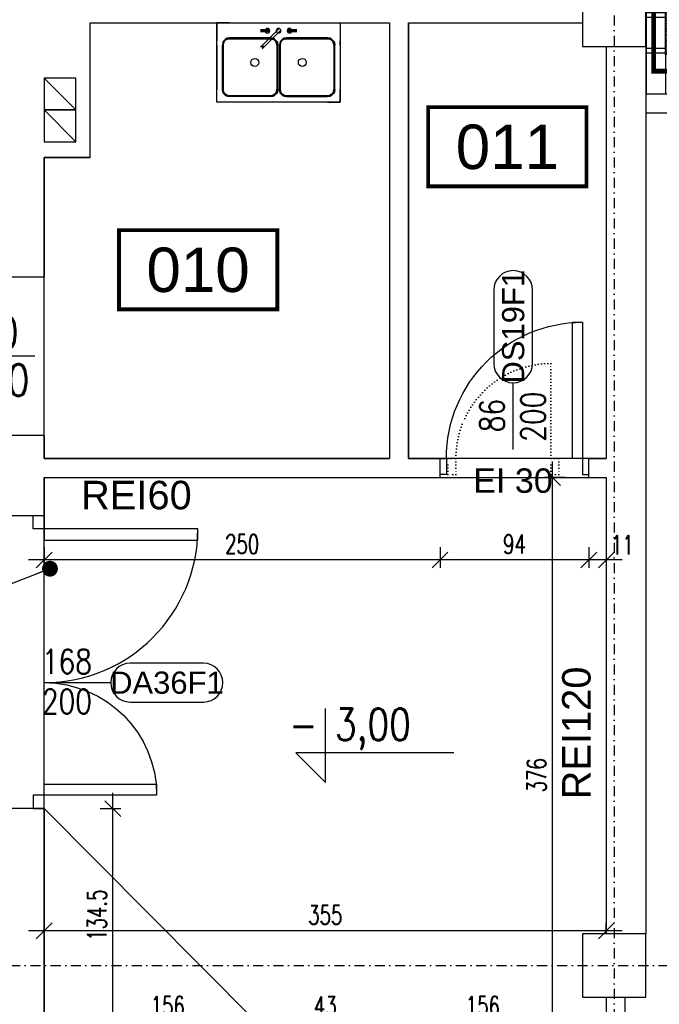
# Model space of a CAD drawing. Header units: centimetres. Extents: x -10729 to 144862, y -4437 to 43656.
# Tile 16 of 148: x 5824 to 6229, y 5575 to 6197. Entities that reach past the tile are written whole.
import ezdxf
from ezdxf.enums import TextEntityAlignment as Align

# ---------------------------------------------------------------- set-up
doc = ezdxf.new("R2010")
doc.units = ezdxf.units.CM
doc.header["$LTSCALE"] = 0.1
doc.header["$PDMODE"] = 35
doc.header["$PDSIZE"] = 0.1
doc.linetypes.add('Kondygnacja  -0_5$0$DOT2', pattern=[3.175, 0, -3.175])
doc.linetypes.add('Osie rzutów$0$DASHDOT2', pattern=[12.7, 6.35, -3.175, 0, -3.175])
doc.layers.get('0').update_dxf_attribs({"color": 8})
doc.layers.get('DEFPOINTS').update_dxf_attribs({"color": 8})
for name, color, linetype in [('Kondygnacja  -0_5$0$ARCH_INFO_ETYK_DRZWI', 8, 'Continuous'), ('Kondygnacja  -0_5$0$ARCH_INFO_ETYK_DRZWI_IST', 8, 'Continuous'), ('Kondygnacja  -0_5$0$ARCH_INFO_KOTY_WYSOKOŚCIOWE_IST', 8, 'Continuous'), ('Kondygnacja  -0_5$0$ARCH_INFO_ODPORNOŚĆ OGNIOWA', 8, 'Continuous'), ('Kondygnacja  -0_5$0$ARCH_INFO_OPISY', 8, 'Continuous'), ('Kondygnacja  -0_5$0$ARCH_MUROWANE_IST', 8, 'Continuous'), ('Kondygnacja  -0_5$0$ARCH_OKŁADZINA', 8, 'Continuous'), ('Kondygnacja  -0_5$0$ARCH_OTWORY_WENTYLACJA_IST', 8, 'Continuous'), ('Kondygnacja  -0_5$0$ARCH_SŁUPY', 8, 'Continuous'), ('Kondygnacja  -0_5$0$ARCH_WYBURZENIA', 8, 'Kondygnacja  -0_5$0$DOT2'), ('Kondygnacja  -0_5$0$ARCH_WYPOSAŻENIE_SANITARNE_IST', 8, 'Continuous'), ('Kondygnacja  -0_5$0$ARCH_ŚLUSARKA_DRZWI', 8, 'Continuous'), ('Kondygnacja  -0_5$0$ARCH_ŚLUSARKA_DRZWI_IST', 8, 'Continuous'), ('Kondygnacja  -0_5$0$ARCH_ŻELBET_IST', 8, 'Continuous'), ('Osie rzutów$0$ARCH_INFO_OSIE_IST', 8, 'Osie rzutów$0$DASHDOT2'), ('Osie rzutów$0$ARCH_INFO_OSIE_OPISY_IST', 8, 'Continuous'), ('Pomieszczenia -05$0$ARCH_INFO_AREA_ETYKIETY_200', 8, 'Continuous')]:
    doc.layers.add(name, color=color, linetype=linetype)
doc.layers.add('Kondygnacja  -0_5$0$ARCH_INFO_WYMIARY', color=8, linetype='Continuous', lineweight=9)
doc.layers.add('Kondygnacja  -0_5$0$ARCH_POMOCNICZE', color=8, linetype='Continuous', plot=False)
doc.layers.add('OBRYSY POWIERZCHNI', color=8, linetype='Continuous', plot=False)
doc.styles.add('Kondygnacja  -0_5$0$Arial', font='ARIAL.TTF')
doc.styles.add('Kondygnacja  -0_5$0$Romans', font='Romans.shx', dxfattribs={"width": 0.7})
doc.styles.add('Kondygnacja  -0_5$0$ROMANS-50-CM', font='romans.shx', dxfattribs={"width": 0.8, "height": 10})
doc.styles.add('Kondygnacja  -0_5$0$Standard', font='txt')
doc.styles.add('Pomieszczenia -05$0$Arial', font='ARIAL.TTF')
doc.dimstyles.new('Kondygnacja  -0_5$0$ISO-25', dxfattribs={"dimtxt": 2.5, "dimasz": 2.5, "dimexe": 1.25, "dimexo": 0.625, "dimtad": 1, "dimtxsty": 'Kondygnacja  -0_5$0$Standard', "dimcen": 2.5, "dimadec": 0, "dimazin": 0, "dimtfac": 1, "dimtmove": 0, "dimatfit": 3, "dimfxl": 0, "dimarcsym": 0})
doc.dimstyles.new('Kondygnacja  -0_5$0$Wymiary 1-100', dxfattribs={"dimtxt": 12, "dimasz": 10, "dimexe": 5, "dimexo": 0, "dimgap": 4, "dimtad": 1, "dimrnd": 0.5, "dimzin": 12, "dimdsep": 46, "dimtxsty": 'Kondygnacja  -0_5$0$Romans', "dimblk": 'Kondygnacja  -0_5$0$_Oblique', "dimcen": 10, "dimdle": 10, "dimclrt": 55, "dimazin": 0, "dimtfac": 1, "dimtmove": 1, "dimatfit": 3, "dimfxl": 0, "dimtolj": 1, "dimtzin": 0, "dimarcsym": 0})
pattern_1 = [(45, (-6220.6425, -6150), (-0.67351921, 0.67351921), [])]

# ---------------------------------------------------------------- blocks, each defined once
blk = doc.blocks.new('Osie rzutów')
at = {"layer": 'Osie rzutów$0$ARCH_INFO_OSIE_IST', "ltscale": 10}
for p, q in [((6200, 12510), (6200, 4800)), ((6200, 12510), (6200, 4571.18)), ((4436.04, 5600), (15156.54, 5600))]:
    blk.add_line(p, q, dxfattribs=at)
blk = doc.blocks.new('Pomieszczenia -05$0$etykieta_numer')
at = {"color": 0, "linetype": 'ByBlock', "const_width": 2.44}
blk.add_lwpolyline([(-50, -50), (-50, 0), (50, 0), (50, -50)], close=True, dxfattribs=at)
at = {"color": 0, "linetype": 'ByBlock', "style": 'Pomieszczenia -05$0$Arial'}
blk.add_attdef('AECAREA:NUMBER', text='', height=28, dxfattribs=at).set_placement((0, -25), align=Align.MIDDLE)
blk = doc.blocks.new('Pomieszczenia -05_1')
at = {"layer": 'Pomieszczenia -05$0$ARCH_INFO_AREA_ETYKIETY_200', "color": 253, "linetype": 'Continuous', "lineweight": -3}
for p, values in [((6132.53, 6141.77), {'AECAREA:NUMBER': '011'}), ((5937.18, 6064.13), {'AECAREA:NUMBER': '010'})]:
    blk.add_blockref('Pomieszczenia -05$0$etykieta_numer', p, dxfattribs=at).add_auto_attribs(values)
blk = doc.blocks.new('Kondygnacja  -0_5$0$T-drzwi_prawe-200')
at = {"layer": 'Kondygnacja  -0_5$0$ARCH_INFO_ETYK_DRZWI'}
blk.add_line((0, 0), (60, 0), dxfattribs=at)
blk.add_lwpolyline([(143.68, 17.5), (77.5, 17.5, 1), (77.5, -17.5), (143.68, -17.5, 1)], format="xyb", close=True, dxfattribs=at)
at = {"layer": 'Kondygnacja  -0_5$0$ARCH_INFO_ETYK_DRZWI', "color": 1, "style": 'Kondygnacja  -0_5$0$Arial'}
blk.add_attdef('ADS_DRZWI:ODPORNOŚĆ_OGNIOWA', text='', height=20, rotation=90, dxfattribs=at).set_placement((-25.52, 0.12), align=Align.BOTTOM_CENTER)
at = {"layer": 'Kondygnacja  -0_5$0$ARCH_INFO_ETYK_DRZWI', "style": 'Kondygnacja  -0_5$0$Romans', "width": 0.8}
for tag, p in [('ADS_DRZWI:SZEROKOŚĆ', (20.49, 8)), ('ADS_DRZWI:WYSOKOŚĆ', (20.49, -28))]:
    blk.add_attdef(tag, text='', height=22, dxfattribs=at).set_placement(p, align=Align.CENTER)
at = {"layer": 'Kondygnacja  -0_5$0$ARCH_INFO_ETYK_DRZWI', "style": 'Kondygnacja  -0_5$0$Arial'}
blk.add_attdef('ADS_DRZWI:SYMBOL', text='', height=20, dxfattribs=at).set_placement((110.69, 0), align=Align.MIDDLE)
blk = doc.blocks.new('Kondygnacja  -0_5$0$T-drzwi_góra-200')
at = {"layer": 'Kondygnacja  -0_5$0$ARCH_INFO_ETYK_DRZWI'}
blk.add_line((0, 0), (0, 60), dxfattribs=at)
blk.add_lwpolyline([(-17.5, 143.68), (-17.5, 77.5, 1), (17.5, 77.5), (17.5, 143.68, 1)], format="xyb", close=True, dxfattribs=at)
at = {"layer": 'Kondygnacja  -0_5$0$ARCH_INFO_ETYK_DRZWI', "style": 'Kondygnacja  -0_5$0$Arial'}
blk.add_attdef('ADS_DRZWI:SYMBOL', text='', height=20, rotation=90, dxfattribs=at).set_placement((0, 110.59), align=Align.MIDDLE)
at = {"layer": 'Kondygnacja  -0_5$0$ARCH_INFO_ETYK_DRZWI', "style": 'Kondygnacja  -0_5$0$Romans', "width": 0.8}
for tag, p in [('ADS_DRZWI:SZEROKOŚĆ', (-8, 30.49)), ('ADS_DRZWI:WYSOKOŚĆ', (29, 29.47))]:
    blk.add_attdef(tag, text='', height=22, rotation=90, dxfattribs=at).set_placement(p, align=Align.CENTER)
at = {"layer": 'Kondygnacja  -0_5$0$ARCH_INFO_ETYK_DRZWI', "color": 1, "style": 'Kondygnacja  -0_5$0$Arial'}
blk.add_attdef('ADS_DRZWI:ODPORNOŚĆ_OGNIOWA', text='', height=22, dxfattribs=at).set_placement((-0.12, -45.76), align=Align.BOTTOM_CENTER)
blk = doc.blocks.new('Kondygnacja  -0_5$0$_Dot')
at = {"color": 0, "linetype": 'ByBlock', "lineweight": -2}
blk.add_line((-0.5, 0), (-1, 0), dxfattribs=at)
at = {"color": 0, "linetype": 'ByBlock', "const_width": 0.5}
blk.add_lwpolyline([(-0.25, 0, 1), (0.25, 0, 1)], format="xyb", close=True, dxfattribs=at)
blk = doc.blocks.new('Kondygnacja  -0_5$0$_Oblique')
at = {"color": 0, "linetype": 'ByBlock', "lineweight": -2}
blk.add_line((-0.5, -0.5), (0.5, 0.5), dxfattribs=at)
blk = doc.blocks.new('*D143')
at = {"layer": 'DEFPOINTS', "color": 0}
for p in [(5996, 5564.48), (5840, 5532), (5996, 5532)]:
    blk.add_point(p, dxfattribs=at)
at = {"layer": 'Kondygnacja  -0_5$0$ARCH_INFO_WYMIARY', "color": 0, "lineweight": -2}
for p, q in [((5840, 5556.48), (5840, 5569.48)), ((5996, 5556.48), (5996, 5569.48)), ((5830, 5564.48), (6006, 5564.48))]:
    blk.add_line(p, q, dxfattribs=at)
at = {"layer": 'Kondygnacja  -0_5$0$ARCH_INFO_WYMIARY', "color": 0, "lineweight": -2, "xscale": 10, "yscale": 10, "zscale": 10, "rotation": 180}
blk.add_blockref('Kondygnacja  -0_5$0$_Oblique', (5840, 5564.48), dxfattribs=at)
at = {"layer": 'Kondygnacja  -0_5$0$ARCH_INFO_WYMIARY', "color": 0, "lineweight": -2, "xscale": 10, "yscale": 10, "zscale": 10}
blk.add_blockref('Kondygnacja  -0_5$0$_Oblique', (5996, 5564.48), dxfattribs=at)
at = {"layer": 'Kondygnacja  -0_5$0$ARCH_INFO_WYMIARY', "color": 55, "insert": (5918, 5574.48), "char_height": 12, "attachment_point": 5, "style": 'Kondygnacja  -0_5$0$Romans'}
blk.add_mtext('\\A1;156', dxfattribs=at)
blk = doc.blocks.new('*D144')
at = {"layer": 'DEFPOINTS', "color": 0}
for p in [(6039, 5564.48), (6039, 5547.43), (5996, 5532)]:
    blk.add_point(p, dxfattribs=at)
at = {"layer": 'Kondygnacja  -0_5$0$ARCH_INFO_WYMIARY', "color": 0, "lineweight": -2}
for p, q in [((5996, 5556.48), (5996, 5569.48)), ((6039, 5556.48), (6039, 5569.48)), ((5986, 5564.48), (6049, 5564.48))]:
    blk.add_line(p, q, dxfattribs=at)
at = {"layer": 'Kondygnacja  -0_5$0$ARCH_INFO_WYMIARY', "color": 0, "lineweight": -2, "xscale": 10, "yscale": 10, "zscale": 10, "rotation": 180}
blk.add_blockref('Kondygnacja  -0_5$0$_Oblique', (5996, 5564.48), dxfattribs=at)
at = {"layer": 'Kondygnacja  -0_5$0$ARCH_INFO_WYMIARY', "color": 0, "lineweight": -2, "xscale": 10, "yscale": 10, "zscale": 10}
blk.add_blockref('Kondygnacja  -0_5$0$_Oblique', (6039, 5564.48), dxfattribs=at)
at = {"layer": 'Kondygnacja  -0_5$0$ARCH_INFO_WYMIARY', "color": 55, "insert": (6017.5, 5574.48), "char_height": 12, "attachment_point": 5, "style": 'Kondygnacja  -0_5$0$Romans'}
blk.add_mtext('\\A1;43', dxfattribs=at)
blk = doc.blocks.new('*D145')
at = {"layer": 'DEFPOINTS', "color": 0}
for p in [(6195, 5564.48), (6039, 5547.43), (6195, 5538.45)]:
    blk.add_point(p, dxfattribs=at)
at = {"layer": 'Kondygnacja  -0_5$0$ARCH_INFO_WYMIARY', "color": 0, "lineweight": -2}
for p, q in [((6039, 5556.48), (6039, 5569.48)), ((6195, 5556.48), (6195, 5569.48)), ((6029, 5564.48), (6205, 5564.48))]:
    blk.add_line(p, q, dxfattribs=at)
at = {"layer": 'Kondygnacja  -0_5$0$ARCH_INFO_WYMIARY', "color": 0, "lineweight": -2, "xscale": 10, "yscale": 10, "zscale": 10, "rotation": 180}
blk.add_blockref('Kondygnacja  -0_5$0$_Oblique', (6039, 5564.48), dxfattribs=at)
at = {"layer": 'Kondygnacja  -0_5$0$ARCH_INFO_WYMIARY', "color": 0, "lineweight": -2, "xscale": 10, "yscale": 10, "zscale": 10}
blk.add_blockref('Kondygnacja  -0_5$0$_Oblique', (6195, 5564.48), dxfattribs=at)
at = {"layer": 'Kondygnacja  -0_5$0$ARCH_INFO_WYMIARY', "color": 55, "insert": (6117, 5574.48), "char_height": 12, "attachment_point": 5, "style": 'Kondygnacja  -0_5$0$Romans'}
blk.add_mtext('\\A1;156', dxfattribs=at)
blk = doc.blocks.new('*D146')
at = {"layer": 'DEFPOINTS', "color": 0}
for p in [(5840, 5621.88), (5840, 5620), (6195, 5620)]:
    blk.add_point(p, dxfattribs=at)
at = {"layer": 'Kondygnacja  -0_5$0$ARCH_INFO_WYMIARY', "color": 0, "lineweight": -2}
for p, q in [((5840, 5620), (5840, 5626.88)), ((6195, 5620), (6195, 5626.88)), ((6205, 5621.88), (5830, 5621.88))]:
    blk.add_line(p, q, dxfattribs=at)
at = {"layer": 'Kondygnacja  -0_5$0$ARCH_INFO_WYMIARY', "color": 0, "lineweight": -2, "xscale": 10, "yscale": 10, "zscale": 10, "rotation": 180}
blk.add_blockref('Kondygnacja  -0_5$0$_Oblique', (5840, 5621.88), dxfattribs=at)
at = {"layer": 'Kondygnacja  -0_5$0$ARCH_INFO_WYMIARY', "color": 0, "lineweight": -2, "xscale": 10, "yscale": 10, "zscale": 10}
blk.add_blockref('Kondygnacja  -0_5$0$_Oblique', (6195, 5621.88), dxfattribs=at)
at = {"layer": 'Kondygnacja  -0_5$0$ARCH_INFO_WYMIARY', "color": 55, "insert": (6017.5, 5631.88), "char_height": 12, "attachment_point": 5, "style": 'Kondygnacja  -0_5$0$Romans'}
blk.add_mtext('\\A1;355', dxfattribs=at)
blk = doc.blocks.new('*D147')
at = {"layer": 'DEFPOINTS', "color": 0}
for p in [(5840, 5699), (5883.3, 5699), (5845, 5564.48)]:
    blk.add_point(p, dxfattribs=at)
at = {"layer": 'Kondygnacja  -0_5$0$ARCH_INFO_WYMIARY', "color": 0, "lineweight": -2}
for p, q in [((5883.3, 5554.48), (5883.3, 5709)), ((5875.3, 5699), (5888.3, 5699)), ((5875.3, 5564.48), (5888.3, 5564.48))]:
    blk.add_line(p, q, dxfattribs=at)
at = {"layer": 'Kondygnacja  -0_5$0$ARCH_INFO_WYMIARY', "color": 0, "lineweight": -2, "xscale": 10, "yscale": 10, "zscale": 10}
for p, rotation in [((5883.3, 5699), 90), ((5883.3, 5564.48), 270)]:
    blk.add_blockref('Kondygnacja  -0_5$0$_Oblique', p, dxfattribs=dict(at, rotation=rotation))
at = {"layer": 'Kondygnacja  -0_5$0$ARCH_INFO_WYMIARY', "color": 55, "insert": (5873.3, 5631.74), "char_height": 12, "attachment_point": 5, "rotation": 90, "style": 'Kondygnacja  -0_5$0$Romans'}
blk.add_mtext('\\A1;134.5', dxfattribs=at)
blk = doc.blocks.new('*D148')
at = {"layer": 'DEFPOINTS', "color": 0}
for p in [(6160.99, 5908), (6195, 5908), (6195, 5532)]:
    blk.add_point(p, dxfattribs=at)
at = {"layer": 'Kondygnacja  -0_5$0$ARCH_INFO_WYMIARY', "color": 0, "lineweight": -2}
for p, q in [((6160.99, 5522), (6160.99, 5918)), ((6168.99, 5908), (6155.99, 5908)), ((6168.99, 5532), (6155.99, 5532))]:
    blk.add_line(p, q, dxfattribs=at)
at = {"layer": 'Kondygnacja  -0_5$0$ARCH_INFO_WYMIARY', "color": 0, "lineweight": -2, "xscale": 10, "yscale": 10, "zscale": 10}
for p, rotation in [((6160.99, 5908), 90), ((6160.99, 5532), 270)]:
    blk.add_blockref('Kondygnacja  -0_5$0$_Oblique', p, dxfattribs=dict(at, rotation=rotation))
at = {"layer": 'Kondygnacja  -0_5$0$ARCH_INFO_WYMIARY', "color": 55, "insert": (6150.99, 5720), "char_height": 12, "attachment_point": 5, "rotation": 90, "style": 'Kondygnacja  -0_5$0$Romans'}
blk.add_mtext('\\A1;376', dxfattribs=at)
blk = doc.blocks.new('*D110')
at = {"layer": 'DEFPOINTS', "color": 0}
for p in [(6184, 5908), (6195, 5883.27), (6184, 5855.94)]:
    blk.add_point(p, dxfattribs=at)
at = {"layer": 'Kondygnacja  -0_5$0$ARCH_INFO_WYMIARY', "color": 0, "lineweight": -2}
for p, q in [((6184, 5863.94), (6184, 5850.94)), ((6195, 5863.94), (6195, 5850.94)), ((6205, 5855.94), (6174, 5855.94))]:
    blk.add_line(p, q, dxfattribs=at)
at = {"layer": 'Kondygnacja  -0_5$0$ARCH_INFO_WYMIARY', "color": 0, "lineweight": -2, "xscale": 10, "yscale": 10, "zscale": 10, "rotation": 180}
blk.add_blockref('Kondygnacja  -0_5$0$_Oblique', (6184, 5855.94), dxfattribs=at)
at = {"layer": 'Kondygnacja  -0_5$0$ARCH_INFO_WYMIARY', "color": 0, "lineweight": -2, "xscale": 10, "yscale": 10, "zscale": 10}
blk.add_blockref('Kondygnacja  -0_5$0$_Oblique', (6195, 5855.94), dxfattribs=at)
at = {"layer": 'Kondygnacja  -0_5$0$ARCH_INFO_WYMIARY', "color": 55, "insert": (6205.16, 5865.34), "char_height": 12, "attachment_point": 5, "style": 'Kondygnacja  -0_5$0$Romans'}
blk.add_mtext('\\A1;11', dxfattribs=at)
blk = doc.blocks.new('*D111')
at = {"layer": 'DEFPOINTS', "color": 0}
for p in [(6090, 5908), (6184, 5908), (6090, 5855.94)]:
    blk.add_point(p, dxfattribs=at)
at = {"layer": 'Kondygnacja  -0_5$0$ARCH_INFO_WYMIARY', "color": 0, "lineweight": -2}
for p, q in [((6090, 5863.94), (6090, 5850.94)), ((6184, 5863.94), (6184, 5850.94)), ((6194, 5855.94), (6080, 5855.94))]:
    blk.add_line(p, q, dxfattribs=at)
at = {"layer": 'Kondygnacja  -0_5$0$ARCH_INFO_WYMIARY', "color": 0, "lineweight": -2, "xscale": 10, "yscale": 10, "zscale": 10, "rotation": 180}
blk.add_blockref('Kondygnacja  -0_5$0$_Oblique', (6090, 5855.94), dxfattribs=at)
at = {"layer": 'Kondygnacja  -0_5$0$ARCH_INFO_WYMIARY', "color": 0, "lineweight": -2, "xscale": 10, "yscale": 10, "zscale": 10}
blk.add_blockref('Kondygnacja  -0_5$0$_Oblique', (6184, 5855.94), dxfattribs=at)
at = {"layer": 'Kondygnacja  -0_5$0$ARCH_INFO_WYMIARY', "color": 55, "insert": (6137, 5865.94), "char_height": 12, "attachment_point": 5, "style": 'Kondygnacja  -0_5$0$Romans'}
blk.add_mtext('\\A1;94', dxfattribs=at)
blk = doc.blocks.new('*D112')
at = {"layer": 'DEFPOINTS', "color": 0}
for p in [(6090, 5908), (5840, 5883.27), (5840, 5855.94)]:
    blk.add_point(p, dxfattribs=at)
at = {"layer": 'Kondygnacja  -0_5$0$ARCH_INFO_WYMIARY', "color": 0, "lineweight": -2}
for p, q in [((5840, 5863.94), (5840, 5850.94)), ((6090, 5863.94), (6090, 5850.94)), ((6100, 5855.94), (5830, 5855.94))]:
    blk.add_line(p, q, dxfattribs=at)
at = {"layer": 'Kondygnacja  -0_5$0$ARCH_INFO_WYMIARY', "color": 0, "lineweight": -2, "xscale": 10, "yscale": 10, "zscale": 10, "rotation": 180}
blk.add_blockref('Kondygnacja  -0_5$0$_Oblique', (5840, 5855.94), dxfattribs=at)
at = {"layer": 'Kondygnacja  -0_5$0$ARCH_INFO_WYMIARY', "color": 0, "lineweight": -2, "xscale": 10, "yscale": 10, "zscale": 10}
blk.add_blockref('Kondygnacja  -0_5$0$_Oblique', (6090, 5855.94), dxfattribs=at)
at = {"layer": 'Kondygnacja  -0_5$0$ARCH_INFO_WYMIARY', "color": 55, "insert": (5965, 5865.94), "char_height": 12, "attachment_point": 5, "style": 'Kondygnacja  -0_5$0$Romans'}
blk.add_mtext('\\A1;250', dxfattribs=at)
blk = doc.blocks.new('Kondygnacja  -0_5$0$DRZWI90')
blk.add_line((-45, 0), (-45, 90))
at = {"lineweight": -3}
for p, q in [((0, -25), (0, 25)), ((45, 0), (-45, 0))]:
    blk.add_line(p, q, dxfattribs=at)
for points in [[(-50, -10), (-45, -10), (-45, 0), (-50, 0)], [(45, -10), (50, -10), (50, 0), (45, 0)]]:
    blk.add_lwpolyline(points, close=True, dxfattribs=at)
blk.add_arc((-45, 0), 90, 0, 90, dxfattribs=at)
blk = doc.blocks.new('Kondygnacja  -0_5$0$KLM_Poziom_0$0$ZLEW2')
for points, elevation in [([(78, 0), (0, 0), (0, -50), (78, -50)], -0.5), ([(37.75, -43.25), (38, -42), (38, -14), (37.75, -12.75), (37.25, -11.75), (36.25, -10.75), (35.25, -10.25), (34, -10), (8, -10), (6.75, -10.25), (5.75, -10.75), (4.75, -11.75), (4.25, -12.75), (4, -14), (4, -42), (4.25, -43.25), (4.75, -44.25), (5.75, -45.25), (6.75, -45.75), (8, -46), (34, -46), (35.25, -45.75), (36.25, -45.25), (37.25, -44.25)], -16.5), ([(73.75, -43.25), (74, -42), (74, -14), (73.75, -12.75), (73.25, -11.75), (72.25, -10.75), (71.25, -10.25), (70, -10), (44, -10), (42.75, -10.25), (41.75, -10.75), (40.75, -11.75), (40.25, -12.75), (40, -14), (40, -42), (40.25, -43.25), (40.75, -44.25), (41.75, -45.25), (42.75, -45.75), (44, -46), (70, -46), (71.25, -45.75), (72.25, -45.25), (73.25, -44.25)], -16.5)]:
    blk.add_lwpolyline(points, close=True, dxfattribs=dict(elevation=elevation))
at = {"extrusion": (1.83772e-16, 1, -1.83772e-16), "elevation": -5.5}
blk.add_lwpolyline([(-33.5, 2.5), (-33.5, 3.5), (-27.5, 3.5), (-27.5, 2.5)], close=True, dxfattribs=at)
at = {"extrusion": (-0.707107, -0.707107, -1.83772e-16), "elevation": -24.79}
blk.add_lwpolyline([(29.61, 2.5), (31.61, 5.5), (46.36, 5.5), (46.36, 4), (32.61, 4), (32.61, 2.5)], close=True, dxfattribs=at)
at = {"extrusion": (-6.12574e-17, -1, -1.83772e-16), "elevation": 4.5}
blk.add_lwpolyline([(44.5, 2.5), (44.5, 3.5), (50.5, 3.5), (50.5, 2.5)], close=True, dxfattribs=at)
for points in [[(8, -9.5), (6.5, -9.75), (5.5, -10.25), (4.25, -11.5), (3.75, -12.5), (3.5, -14)], [(34, -9.5), (35.5, -9.75), (36.5, -10.25), (37.75, -11.5), (38.25, -12.5), (38.5, -14)], [(44, -9.5), (42.5, -9.75), (41.5, -10.25), (40.25, -11.5), (39.75, -12.5), (39.5, -14)], [(70, -9.5), (71.5, -9.75), (72.5, -10.25), (73.75, -11.5), (74.25, -12.5), (74.5, -14)], [(8, -46.5), (6.5, -46.25), (5.5, -45.75), (4.25, -44.5), (3.75, -43.5), (3.5, -42)], [(34, -46.5), (35.5, -46.25), (36.5, -45.75), (37.75, -44.5), (38.25, -43.5), (38.5, -42)], [(44, -46.5), (42.5, -46.25), (41.5, -45.75), (40.25, -44.5), (39.75, -43.5), (39.5, -42)], [(70, -46.5), (71.5, -46.25), (72.5, -45.75), (73.75, -44.5), (74.25, -43.5), (74.5, -42)]]:
    blk.add_lwpolyline(points)
at = {"elevation": -0.5}
for points in [[(8, -10), (6.75, -10.25), (5.75, -10.75), (4.75, -11.75), (4.25, -12.75), (4, -14)], [(34, -10), (35.25, -10.25), (36.25, -10.75), (37.25, -11.75), (37.75, -12.75), (38, -14)], [(44, -10), (42.75, -10.25), (41.75, -10.75), (40.75, -11.75), (40.25, -12.75), (40, -14)], [(70, -10), (71.25, -10.25), (72.25, -10.75), (73.25, -11.75), (73.75, -12.75), (74, -14)], [(8, -46), (6.75, -45.75), (5.75, -45.25), (4.75, -44.25), (4.25, -43.25), (4, -42)], [(34, -46), (35.25, -45.75), (36.25, -45.25), (37.25, -44.25), (37.75, -43.25), (38, -42)], [(44, -46), (42.75, -45.75), (41.75, -45.25), (40.75, -44.25), (40.25, -43.25), (40, -42)], [(70, -46), (71.25, -45.75), (72.25, -45.25), (73.25, -44.25), (73.75, -43.25), (74, -42)]]:
    blk.add_lwpolyline(points, dxfattribs=at)
for points in [[(8, -9.5), (34, -9.5, -0.318626)], [(38.5, -14), (38.5, -42, -0.325454)], [(34, -46.5), (8, -46.5, -0.318626)]]:
    blk.add_lwpolyline(points, format="xyb")
for centre, radius in [((32, -5, 0.5), 1.5), ((39, -5, 0.5), 1.5), ((46, -5, 0.5), 1.5), ((49, -15, 3), 0.5)]:
    blk.add_circle(centre, radius)
for centre, start, end in [((24, -25, -16.5), 0, 180), ((54, -25, -16.5), 0, 180), ((24, -25, -16.5), 180, 0), ((54, -25, -16.5), 180, 0)]:
    blk.add_arc(centre, 2.5, start, end)
for points, invisible_edges in [([(5.5, -10.25), (6.5, -9.75), (5.75, 0), (0, 0)], 10), ([(4.25, -11.5), (5.5, -10.25), (0, 0), (0, -7)], 10), ([(8, -9.5), (8, 0), (5.75, 0), (6.5, -9.75)], 5), ([(70, -9.5), (70, 0), (8, 0), (8, -9.5)], 13), ([(70, -9.5), (70, 0), (72.25, 0), (71.5, -9.75)], 5), ([(72.5, -10.25), (71.5, -9.75), (72.25, 0), (78, 0)], 10), ([(73.75, -11.5), (72.5, -10.25), (78, 0), (78, -7)], 10), ([(3.75, -12.5), (4.25, -11.5), (0, -7), (0, -11.25)], 10), ([(3.5, -14), (0, -14), (0, -11.25), (3.75, -12.5)], 5), ([(4.75, -11.75, -0.5), (4.25, -11.5), (3.75, -12.5), (4.25, -12.75, -0.5)], 5), ([(5.5, -10.25), (4.25, -11.5), (4.75, -11.75, -0.5), (5.75, -10.75, -0.5)], 10), ([(6.5, -9.75), (5.5, -10.25), (5.75, -10.75, -0.5), (6.75, -10.25, -0.5)], 10), ([(8, -10, -0.5), (8, -9.5), (6.5, -9.75), (6.75, -10.25, -0.5)], 5), ([(34, -10, -0.5), (8, -10, -0.5), (8, -9.5), (34, -9.5)], 10), ([(34, -10, -0.5), (34, -9.5), (35.5, -9.75), (35.25, -10.25, -0.5)], 5), ([(34, -9.5), (39, -9.5), (35.5, -9.75)], 3), ([(35.5, -9.75), (36.5, -10.25), (36.25, -10.75, -0.5), (35.25, -10.25, -0.5)], 10), ([(35.5, -9.75), (39, -9.5), (36.5, -10.25)], 3), ([(36.5, -10.25), (37.75, -11.5), (37.25, -11.75, -0.5), (36.25, -10.75, -0.5)], 10), ([(36.5, -10.25), (39, -9.5), (37.75, -11.5)], 3), ([(37.25, -11.75, -0.5), (37.75, -11.5), (38.25, -12.5), (37.75, -12.75, -0.5)], 5), ([(40.25, -11.5), (39, -9.5), (37.75, -11.5)], 11), ([(40.25, -11.5), (37.75, -11.5), (38.25, -12.5), (39.75, -12.5)], 5), ([(41.5, -10.25), (39, -9.5), (40.25, -11.5)], 3), ([(42.5, -9.75), (39, -9.5), (41.5, -10.25)], 3), ([(44, -9.5), (39, -9.5), (42.5, -9.75)], 3), ([(40.75, -11.75, -0.5), (40.25, -11.5), (39.75, -12.5), (40.25, -12.75, -0.5)], 5), ([(41.5, -10.25), (40.25, -11.5), (40.75, -11.75, -0.5), (41.75, -10.75, -0.5)], 10), ([(42.5, -9.75), (41.5, -10.25), (41.75, -10.75, -0.5), (42.75, -10.25, -0.5)], 10), ([(44, -10, -0.5), (44, -9.5), (42.5, -9.75), (42.75, -10.25, -0.5)], 5), ([(70, -10, -0.5), (44, -10, -0.5), (44, -9.5), (70, -9.5)], 10), ([(70, -10, -0.5), (70, -9.5), (71.5, -9.75), (71.25, -10.25, -0.5)], 5), ([(71.5, -9.75), (72.5, -10.25), (72.25, -10.75, -0.5), (71.25, -10.25, -0.5)], 10), ([(72.5, -10.25), (73.75, -11.5), (73.25, -11.75, -0.5), (72.25, -10.75, -0.5)], 10), ([(73.25, -11.75, -0.5), (73.75, -11.5), (74.25, -12.5), (73.75, -12.75, -0.5)], 5), ([(74.25, -12.5), (73.75, -11.5), (78, -7), (78, -11.25)], 10), ([(74.5, -14), (78, -14), (78, -11.25), (74.25, -12.5)], 5), ([(3.5, -14), (0, -14), (0, -42), (3.5, -42)], 5), ([(4.25, -12.75, -0.5), (3.75, -12.5), (3.5, -14), (4, -14, -0.5)], 5), ([(4, -14, -0.5), (4, -42, -0.5), (3.5, -42), (3.5, -14)], 10), ([(37.75, -12.75, -0.5), (38.25, -12.5), (38.5, -14), (38, -14, -0.5)], 5), ([(38, -14, -0.5), (38, -42, -0.5), (38.5, -42), (38.5, -14)], 10), ([(39.5, -14), (39.75, -12.5), (38.25, -12.5), (38.5, -14)], 10), ([(39.5, -42), (39.5, -14), (38.5, -14), (38.5, -42)], 10), ([(40.25, -12.75, -0.5), (39.75, -12.5), (39.5, -14), (40, -14, -0.5)], 5), ([(40, -14, -0.5), (40, -42, -0.5), (39.5, -42), (39.5, -14)], 10), ([(73.75, -12.75, -0.5), (74.25, -12.5), (74.5, -14), (74, -14, -0.5)], 5), ([(74, -14, -0.5), (74, -42, -0.5), (74.5, -42), (74.5, -14)], 10), ([(74.5, -14), (78, -14), (78, -42), (74.5, -42)], 5), ([(74.5, -14), (78, -14), (78, -42), (74.5, -42)], 5), ([(3.5, -42), (3.75, -43.5), (0, -45), (0, -42)], 10), ([(3.75, -43.5), (4.25, -44.5), (0, -48), (0, -45)], 10), ([(4.25, -43.25, -0.5), (3.75, -43.5), (3.5, -42), (4, -42, -0.5)], 5), ([(4.75, -44.25, -0.5), (4.25, -44.5), (3.75, -43.5), (4.25, -43.25, -0.5)], 5), ([(37.25, -44.25, -0.5), (37.75, -44.5), (38.25, -43.5), (37.75, -43.25, -0.5)], 5), ([(37.75, -43.25, -0.5), (38.25, -43.5), (38.5, -42), (38, -42, -0.5)], 5), ([(40.25, -44.5), (37.75, -44.5), (38.25, -43.5), (39.75, -43.5)], 5), ([(39.5, -42), (39.75, -43.5), (38.25, -43.5), (38.5, -42)], 10), ([(40.25, -43.25, -0.5), (39.75, -43.5), (39.5, -42), (40, -42, -0.5)], 5), ([(40.75, -44.25, -0.5), (40.25, -44.5), (39.75, -43.5), (40.25, -43.25, -0.5)], 5), ([(73.25, -44.25, -0.5), (73.75, -44.5), (74.25, -43.5), (73.75, -43.25, -0.5)], 5), ([(73.75, -43.25, -0.5), (74.25, -43.5), (74.5, -42), (74, -42, -0.5)], 5), ([(74.25, -43.5), (73.75, -44.5), (78, -48), (78, -45)], 10), ([(74.5, -42), (74.25, -43.5), (78, -45), (78, -42)], 10), ([(4.25, -44.5), (5.5, -45.75), (0, -50), (0, -48)], 10), ([(5.5, -45.75), (2.5, -50), (0, -50)], 9), ([(5.5, -45.75), (6.5, -46.25), (5.75, -50), (2.5, -50)], 10), ([(5.5, -45.75), (4.25, -44.5), (4.75, -44.25, -0.5), (5.75, -45.25, -0.5)], 10), ([(6.5, -46.25), (5.5, -45.75), (5.75, -45.25, -0.5), (6.75, -45.75, -0.5)], 10), ([(8, -46.5), (8, -50), (5.75, -50), (6.5, -46.25)], 5), ([(8, -46, -0.5), (8, -46.5), (6.5, -46.25), (6.75, -45.75, -0.5)], 5), ([(34, -46, -0.5), (8, -46, -0.5), (8, -46.5), (34, -46.5)], 14), ([(70, -46.5), (8, -46.5), (8, -50), (70, -50)], 11), ([(34, -46, -0.5), (34, -46.5), (35.5, -46.25), (35.25, -45.75, -0.5)], 5), ([(34, -46.5), (39, -46.5), (35.5, -46.25)], 3), ([(35.5, -46.25), (36.5, -45.75), (36.25, -45.25, -0.5), (35.25, -45.75, -0.5)], 10), ([(35.5, -46.25), (39, -46.5), (36.5, -45.75)], 3), ([(36.5, -45.75), (37.75, -44.5), (37.25, -44.25, -0.5), (36.25, -45.25, -0.5)], 10), ([(36.5, -45.75), (39, -46.5), (37.75, -44.5)], 3), ([(40.25, -44.5), (39, -46.5), (37.75, -44.5)], 11), ([(41.5, -45.75), (39, -46.5), (40.25, -44.5)], 3), ([(42.5, -46.25), (39, -46.5), (41.5, -45.75)], 3), ([(44, -46.5), (39, -46.5), (42.5, -46.25)], 3), ([(41.5, -45.75), (40.25, -44.5), (40.75, -44.25, -0.5), (41.75, -45.25, -0.5)], 10), ([(42.5, -46.25), (41.5, -45.75), (41.75, -45.25, -0.5), (42.75, -45.75, -0.5)], 10), ([(44, -46, -0.5), (44, -46.5), (42.5, -46.25), (42.75, -45.75, -0.5)], 5), ([(70, -46, -0.5), (44, -46, -0.5), (44, -46.5), (70, -46.5)], 10), ([(70, -46, -0.5), (70, -46.5), (71.5, -46.25), (71.25, -45.75, -0.5)], 5), ([(70, -46.5), (70, -50), (72.25, -50), (71.5, -46.25)], 5), ([(71.5, -46.25), (72.5, -45.75), (72.25, -45.25, -0.5), (71.25, -45.75, -0.5)], 10), ([(72.5, -45.75), (71.5, -46.25), (72.25, -50), (75.5, -50)], 10), ([(72.5, -45.75), (73.75, -44.5), (73.25, -44.25, -0.5), (72.25, -45.25, -0.5)], 10), ([(73.75, -44.5), (72.5, -45.75), (78, -50), (78, -48)], 10), ([(72.5, -45.75), (75.5, -50), (78, -50)], 9)]:
    blk.add_3dface(points, dxfattribs=dict(invisible_edges=invisible_edges))
for points in [[(27.5, -4.5, 3.5), (33.5, -4.5, 3.5), (33.5, -4.5, 2.5), (27.5, -4.5, 2.5)], [(27.5, -5.5, 3.5), (33.5, -5.5, 3.5), (33.5, -5.5, 2.5), (27.5, -5.5, 2.5)], [(38.12, -5.18, 4), (39.53, -6.59, 4), (39.53, -6.59, 2.5), (37.41, -4.47, 2.5)], [(38.82, -5.88, 5.5), (38.12, -5.18, 4), (49.25, -16.31, 4), (49.25, -16.31, 5.5)], [(39.18, -4.12, 4), (40.59, -5.53, 4), (40.59, -5.53, 2.5), (38.47, -3.41, 2.5)], [(39.88, -4.82, 5.5), (39.18, -4.12, 4), (50.31, -15.25, 4), (50.31, -15.25, 5.5)], [(50.5, -4.5, 3.5), (44.5, -4.5, 3.5), (44.5, -4.5, 2.5), (50.5, -4.5, 2.5)], [(50.5, -5.5, 3.5), (44.5, -5.5, 3.5), (44.5, -5.5, 2.5), (50.5, -5.5, 2.5)]]:
    blk.add_3dface(points)
blk = doc.blocks.new('Kondygnacja  -0_5$0$słup 6.8.41')
at = {"layer": 'Kondygnacja  -0_5$0$ARCH_SŁUPY'}
h = blk.add_hatch(dxfattribs=at)
h.set_pattern_fill('ANSI31', color=256, scale=0.3, style=0)
h.set_pattern_definition(pattern_1)
h.paths.add_polyline_path([(14.82, 75), (11.82, 75), (11.82, 25), (14.82, 25)])
h = blk.add_hatch(dxfattribs=at)
h.set_pattern_fill('ANSI31', color=256, scale=0.3, style=0)
h.set_pattern_definition(pattern_1)
h.paths.add_polyline_path([(67.82, 75), (64.82, 75), (64.82, 25), (67.82, 25)])
h = blk.add_hatch(dxfattribs=at)
h.set_pattern_fill('ANSI31', color=256, scale=0.3, style=0)
h.set_pattern_definition(pattern_1)
h.paths.add_polyline_path([(64.82, 71), (64.82, 74), (14.82, 74), (14.82, 71)])
h = blk.add_hatch(dxfattribs=at)
h.set_pattern_fill('ANSI31', color=256, scale=0.3, style=0)
h.set_pattern_definition(pattern_1)
h.paths.add_polyline_path([(64.82, 48.5), (64.82, 51.5), (14.82, 51.5), (14.82, 48.5)])
h = blk.add_hatch(dxfattribs=at)
h.set_pattern_fill('ANSI31', color=256, scale=0.3, style=0)
h.set_pattern_definition(pattern_1)
h.paths.add_polyline_path([(64.82, 26), (64.82, 29), (14.82, 29), (14.82, 26)])
at = {"layer": 'Kondygnacja  -0_5$0$ARCH_POMOCNICZE'}
blk.add_lwpolyline([(94.82, 100), (94.82, 0), (-0.18, 0), (-0.18, 100)], close=True, dxfattribs=at)
for points in [[(11.82, 100), (11.82, 75)], [(14.82, 100), (14.82, 75)], [(38.32, 100), (38.32, 74)], [(41.32, 100), (41.32, 74)], [(64.82, 100), (64.82, 75)], [(67.82, 100), (67.82, 75)], [(-0.18, 74), (11.82, 74)], [(-0.18, 71), (11.82, 71)], [(67.82, 74), (94.82, 74)], [(67.82, 71), (94.82, 71)], [(-0.18, 51.5), (11.82, 51.5)], [(67.82, 51.5), (94.82, 51.5)], [(-0.18, 48.5), (11.82, 48.5)], [(67.82, 48.5), (94.82, 48.5)], [(-0.18, 29), (11.82, 29)], [(-0.18, 26), (11.82, 26)], [(11.82, 25), (11.82, 0)], [(14.82, 25), (14.82, 0)], [(38.32, 26), (38.32, 0)], [(41.32, 26), (41.32, 0)], [(64.82, 25), (64.82, 0)], [(67.82, 29), (94.82, 29)], [(67.82, 26), (94.82, 26)], [(67.82, 25), (67.82, 0)]]:
    blk.add_lwpolyline(points, dxfattribs=at)
at = {"layer": 'Kondygnacja  -0_5$0$ARCH_SŁUPY'}
for p, q in [((14.82, 51.5), (64.82, 51.5)), ((64.82, 48.5), (14.82, 48.5))]:
    blk.add_line(p, q, dxfattribs=at)
at = {"layer": 'Kondygnacja  -0_5$0$ARCH_SŁUPY', "const_width": 3}
blk.add_lwpolyline([(4.32, 85.5), (75.32, 85.5), (75.32, 14.5), (4.32, 14.5)], close=True, dxfattribs=at)
at = {"layer": 'Kondygnacja  -0_5$0$ARCH_SŁUPY'}
for points in [[(11.82, 75), (14.82, 75), (14.82, 25), (11.82, 25)], [(64.82, 75), (67.82, 75), (67.82, 25), (64.82, 25)]]:
    blk.add_lwpolyline(points, close=True, dxfattribs=at)
for points in [[(64.82, 74), (14.82, 74)], [(14.82, 71), (64.82, 71)], [(64.82, 29), (14.82, 29)], [(14.82, 26), (64.82, 26)]]:
    blk.add_lwpolyline(points, dxfattribs=at)

msp = doc.modelspace()

# ---------------------------------------------------------------- linework, layer by layer
at = {"layer": 'Kondygnacja  -0_5$0$ARCH_INFO_KOTY_WYSOKOŚCIOWE_IST'}
msp.add_lwpolyline([(6098.672, 5734.124), (5998.954, 5734.124), (6017.704, 5715.374), (6017.704, 5762.217)], dxfattribs=at)
at = {"layer": 'Kondygnacja  -0_5$0$ARCH_MUROWANE_IST', "ltscale": 4}
for p, q in [((5869, 6195), (6058, 6195)), ((5869, 6110), (5869, 6195)), ((6058, 6195), (6058, 5920)), ((6070, 6195), (6180, 6195)), ((6070, 6195), (6070, 5920)), ((6195, 6180), (6195, 5920)), ((6220, 6180), (6220, 5620)), ((5840, 6110), (5840, 6034.5)), ((5869, 6110), (5840, 6110)), ((5840, 6034.5), (5809, 6034.5)), ((5840, 5934.5), (5809, 5934.5)), ((5840, 5934.5), (5840, 5920)), ((5840, 5920), (6058, 5920)), ((6070, 5920), (6090, 5920)), ((6090, 5908), (6090, 5920)), ((6184, 5908), (6184, 5920)), ((6184, 5920), (6195, 5920)), ((5840, 5908), (5840, 5884)), ((5840, 5908), (6090, 5908)), ((6184, 5908), (6195, 5908)), ((6195, 5908), (6195, 5620)), ((5809, 5884), (5840, 5884)), ((5840, 5699), (5809, 5699)), ((5840, 5699), (5840, 4940)), ((6195, 5580), (6195, 5020)), ((6207, 5455), (6207, 5580))]:
    msp.add_line(p, q, dxfattribs=at)
at = {"layer": 'Kondygnacja  -0_5$0$ARCH_OKŁADZINA'}
msp.add_lwpolyline([(6220, 6262), (6322.461, 6262), (6322.461, 6138), (6220, 6138)], dxfattribs=at)
at = {"layer": 'Kondygnacja  -0_5$0$ARCH_OTWORY_WENTYLACJA_IST'}
for p, q in [((5840, 6160), (5860, 6140)), ((5840, 6140), (5860, 6120))]:
    msp.add_line(p, q, dxfattribs=at)
for points in [[(5840, 6140), (5860, 6140), (5860, 6160), (5840, 6160)], [(5840, 6120), (5860, 6120), (5860, 6140), (5840, 6140)]]:
    msp.add_lwpolyline(points, close=True, dxfattribs=at)
at = {"layer": 'Kondygnacja  -0_5$0$ARCH_WYBURZENIA', "ltscale": 6}
msp.add_line((6160, 5920), (6160, 5980), dxfattribs=at)
for points in [[(6100, 5910), (6095, 5910), (6095, 5920), (6100, 5920)], [(6165, 5910), (6160, 5910), (6160, 5920), (6165, 5920)]]:
    msp.add_lwpolyline(points, close=True, dxfattribs=at)
msp.add_arc((6160, 5920), 60, 90, 180, dxfattribs=at)
at = {"layer": 'Kondygnacja  -0_5$0$ARCH_ŚLUSARKA_DRZWI', "linetype": 'Continuous', "lineweight": -3}
for points in [[(6180, 5920), (6173.7, 5920), (6173.7, 6006), (6180, 6006)], [(6094, 5909.9), (6090, 5909.9), (6090, 5920), (6094, 5920)], [(6180, 5909.9), (6184, 5909.9), (6184, 5920), (6180, 5920)], [(5833, 5875.5), (5833, 5884), (5840, 5884), (5840, 5875.5)], [(5840, 5875.5), (5840, 5868.5), (5937, 5868.5), (5937, 5875.5)], [(5840, 5707.5), (5840, 5714.5), (5911, 5714.5), (5911, 5707.5)], [(5833, 5707.5), (5833, 5699), (5840, 5699), (5840, 5707.5)]]:
    msp.add_lwpolyline(points, close=True, dxfattribs=at)
at = {"layer": 'Kondygnacja  -0_5$0$ARCH_ŚLUSARKA_DRZWI', "linetype": 'Continuous', "lineweight": -3, "extrusion": (0, 0, -1)}
for centre, radius, start, end in [((-6180, 5920), 86, 0, 90), ((-5840, 5707.5), 71, 90, 180)]:
    msp.add_arc(centre, radius, start, end, dxfattribs=at)
at = {"layer": 'Kondygnacja  -0_5$0$ARCH_ŚLUSARKA_DRZWI', "linetype": 'Continuous', "lineweight": -3}
msp.add_arc((5840, 5875.5), 97, 270, 0, dxfattribs=at)
at = {"layer": 'Kondygnacja  -0_5$0$ARCH_ŻELBET_IST', "ltscale": 4}
for points in [[(6180, 6180), (6220, 6180), (6220, 6220), (6180, 6220)], [(6180, 6180), (6220, 6180), (6220, 6220), (6180, 6220)], [(6180, 6180), (6220, 6180), (6220, 6220), (6180, 6220)], [(6180, 5580), (6220, 5580), (6220, 5620), (6180, 5620)], [(6180, 5580), (6220, 5580), (6220, 5620), (6180, 5620)], [(6180, 5580), (6220, 5580), (6220, 5620), (6180, 5620)]]:
    msp.add_lwpolyline(points, close=True, dxfattribs=at)
at = {"layer": 'OBRYSY POWIERZCHNI'}
for points in [[(5869, 6195), (6058, 6195), (6058, 5920), (5840, 5920), (5840, 6110), (5869, 6110), (5869, 6195)], [(6070, 6195), (6180, 6195), (6180, 6180), (6195, 6180), (6195, 5920), (6070, 5920), (6070, 6195)], [(5840, 5908), (6195, 5908), (6195, 5620), (6180, 5620), (6180, 5580), (6195, 5580), (6195, 5020), (6180, 5020), (6180, 4985), (5840, 4985), (5840, 5699), (6006, 5532), (6006, 5202), (6029, 5202), (6029, 5532), (6011.65, 5532), (6006, 5532), (5840, 5699), (5840, 5908)]]:
    msp.add_lwpolyline(points, dxfattribs=at)

# ---------------------------------------------------------------- block references
msp.add_blockref('Pomieszczenia -05_1', (0, 0))
at = {"layer": 'Kondygnacja  -0_5$0$ARCH_INFO_ETYK_DRZWI', "linetype": 'Continuous', "lineweight": -3, "xscale": 0.7, "yscale": 0.7, "zscale": 0.7}
for name, p, values in [('Kondygnacja  -0_5$0$T-drzwi_góra-200', (6136.169, 5925.749), {'ADS_DRZWI:ODPORNOŚĆ_OGNIOWA': 'EI 30', 'ADS_DRZWI:SYMBOL': 'DS19F1', 'ADS_DRZWI:SZEROKOŚĆ': '86', 'ADS_DRZWI:WYSOKOŚĆ': '200'}), ('Kondygnacja  -0_5$0$T-drzwi_prawe-200', (5840, 5778.5), {'ADS_DRZWI:ODPORNOŚĆ_OGNIOWA': 'EI30', 'ADS_DRZWI:SZEROKOŚĆ': '168', 'ADS_DRZWI:SYMBOL': 'DA36F1', 'ADS_DRZWI:WYSOKOŚĆ': '200'})]:
    msp.add_blockref(name, p, dxfattribs=at).add_auto_attribs(values)
at = {"layer": 'Kondygnacja  -0_5$0$ARCH_SŁUPY'}
msp.add_blockref('Kondygnacja  -0_5$0$słup 6.8.41', (6220.643, 6150), dxfattribs=at)
at = {"layer": 'Kondygnacja  -0_5$0$ARCH_WYPOSAŻENIE_SANITARNE_IST', "xscale": -1}
msp.add_blockref('Kondygnacja  -0_5$0$KLM_Poziom_0$0$ZLEW2', (6027, 6195), dxfattribs=at)
at = {"layer": 'Kondygnacja  -0_5$0$ARCH_ŚLUSARKA_DRZWI_IST', "rotation": 90}
msp.add_blockref('Kondygnacja  -0_5$0$DRZWI90', (5809, 5984.5), dxfattribs=at)
at = {"layer": 'Osie rzutów$0$ARCH_INFO_OSIE_OPISY_IST'}
msp.add_blockref('Osie rzutów', (0, 0), dxfattribs=at)

# ---------------------------------------------------------------- texts
at = {"layer": 'Kondygnacja  -0_5$0$ARCH_INFO_ETYK_DRZWI_IST', "insert": (5809.999, 5984.5), "char_height": 20, "width": 10, "attachment_point": 5, "line_spacing_factor": 0.9, "style": 'Kondygnacja  -0_5$0$ROMANS-50-CM'}
msp.add_mtext('90\\P200', dxfattribs=at)
at = {"layer": 'Kondygnacja  -0_5$0$ARCH_INFO_KOTY_WYSOKOŚCIOWE_IST', "insert": (5994.783, 5749.087), "char_height": 20, "width": 97.61893, "attachment_point": 4, "line_spacing_factor": 0.9, "style": 'Kondygnacja  -0_5$0$ROMANS-50-CM'}
msp.add_mtext('- 3,00', dxfattribs=at)
at = {"layer": 'Kondygnacja  -0_5$0$ARCH_INFO_ODPORNOŚĆ OGNIOWA', "insert": (5898.235, 5911.788), "char_height": 18, "width": 53.33252, "attachment_point": 5, "style": 'Kondygnacja  -0_5$0$Arial'}
msp.add_mtext('\\PREI60', dxfattribs=at)
at = {"layer": 'Kondygnacja  -0_5$0$ARCH_INFO_ODPORNOŚĆ OGNIOWA', "insert": (6161.223, 5746.727), "char_height": 18, "width": 53.33252, "attachment_point": 5, "rotation": 90, "style": 'Kondygnacja  -0_5$0$Arial'}
msp.add_mtext('\\PREI120', dxfattribs=at)

# ---------------------------------------------------------------- dimensions: what is measured, and where the dimension line sits
at = {"layer": 'Kondygnacja  -0_5$0$ARCH_INFO_WYMIARY'}
for base, p1, p2, picture, middle in [((6160.994, 5908), (6195, 5532), (6195, 5908), '*D148', (6150.994, 5720)), ((5883.297, 5699), (5845, 5564.477), (5840, 5699), '*D147', (5873.297, 5631.738))]:
    dim = msp.add_linear_dim(base=base, p1=p1, p2=p2, angle=90, dimstyle='Kondygnacja  -0_5$0$Wymiary 1-100', dxfattribs=at)
    dim.commit()
    dim.dimension.update_dxf_attribs({"geometry": picture, "text_midpoint": middle})
for base, p1, p2, picture, middle in [((5840, 5855.936), (6090, 5908), (5840, 5883.275), '*D112', (5965, 5865.936)), ((6090, 5855.936), (6184, 5908), (6090, 5908), '*D111', (6137, 5865.936)), ((5840, 5621.884), (6195, 5620), (5840, 5620), '*D146', (6017.5, 5631.884)), ((5996, 5564.477), (5840, 5532), (5996, 5532), '*D143', (5918, 5574.477)), ((6039, 5564.477), (5996, 5532), (6039, 5547.426), '*D144', (6017.5, 5574.477)), ((6195, 5564.477), (6039, 5547.426), (6195, 5538.451), '*D145', (6117, 5574.477))]:
    dim = msp.add_linear_dim(base=base, p1=p1, p2=p2, dimstyle='Kondygnacja  -0_5$0$Wymiary 1-100', dxfattribs=at)
    dim.commit()
    dim.dimension.update_dxf_attribs({"geometry": picture, "text_midpoint": middle})
dim = msp.add_linear_dim(base=(6184, 5855.936), p1=(6195, 5883.275), p2=(6184, 5908), dimstyle='Kondygnacja  -0_5$0$Wymiary 1-100', dxfattribs=at)
dim.commit()
dim.dimension.update_dxf_attribs({"geometry": '*D110', "text_midpoint": (6205.165, 5855.337), "dimtype": 160})

# ---------------------------------------------------------------- leaders
at = {"layer": 'Kondygnacja  -0_5$0$ARCH_INFO_OPISY'}
msp.add_leader([(5843.627, 5850.43), (5499.092, 5717.237), (5192.866, 5717.237)], dimstyle='Kondygnacja  -0_5$0$ISO-25', override={"dimscale": 5, "dimasz": 2, "dimtad": 0, "dimldrblk": 'Kondygnacja  -0_5$0$_Dot'}, dxfattribs=at)

doc.saveas('drawing.dxf')
